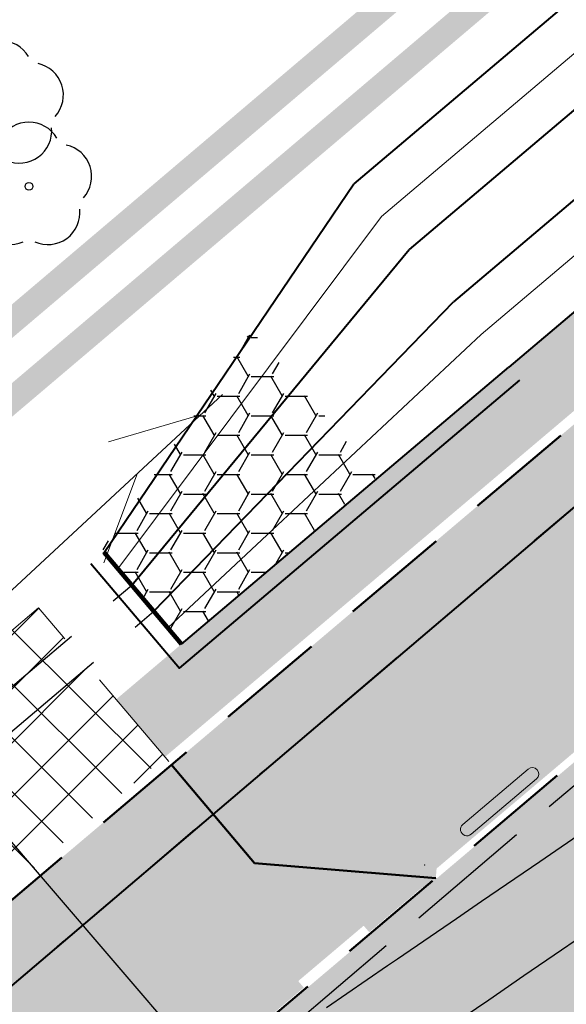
# Model space of a CAD drawing. Header units: metres. Extents: x 7429064 to 7431133, y 5709479 to 5714472.
# Tile 130 of 176: x 7429741.59 to 7429747.97, y 5710065.48 to 5710076.96. Entities that reach past the tile are written whole.
import ezdxf

# ---------------------------------------------------------------- set-up
doc = ezdxf.new("R2010")
doc.units = ezdxf.units.M
for name, pattern in [('1', [0]), ('12', [3, 1, -1, 0, -1]), ('2_KTJZ01', [2, 1.5, -0.5]), ('3_KTJZ01', [2, 1.5, -0.5]), ('8_SUPT_01', [0]), ('DASHED', [19.049999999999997, 12.7, -6.349999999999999]), ('DASHED2', [0.375, 0.25, -0.125]), ('HIDDEN', [0.375, 0.25, -0.125]), ('KRESKOWA', [19.049999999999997, 12.7, -6.35])]:
    doc.linetypes.add(name, pattern=pattern)
for name, color, linetype, lineweight in [('_1_HECZ_BITUM', 7, 'DASHED2', 18), ('_1_KR_POBOCZA', 7, 'DASHED2', 20), ('_D_7_PAS DROGOWY-LINIA ROZGR TEREN INW', 222, 'HIDDEN', 50), ('_D_7_PAS DROGOWY_PODZIAL', 1, 'Continuous', 50), ('_D_7_TEREN NIEZBEDNY DLA OB_BUD', 252, 'HIDDEN', 50), ('_skarpy', 84, 'Continuous', 40), ('_skarpy umocnione', 202, 'Continuous', 25), ('D_1_KOCIE OCZKA', 7, 'Continuous', 50), ('D_1_LINIA_PALISADA_60 CM', 5, 'Continuous', 50), ('Dr-przepust', 32, 'ZYGZAK', 30), ('gaPoziome', 7, 'Continuous', 30), ('GMINA_L_0', 252, '12', 35), ('KRAWĘŻNIK BETONOWY 12_25 WYN 0 CM', 250, 'DASHED', 50), ('KTJZ_L_0', 252, '2_KTJZ01', 30), ('Ogrodzenia proj', 200, 'OGRODZENIE2', 40), ('skarpa', 82, 'ŚLADY', 20), ('SUPT_L_0_a', 252, '8_SUPT_01', 18)]:
    doc.layers.add(name, color=color, linetype=linetype, lineweight=lineweight)
for name, color, linetype in [('_1_Mapa', 7, 'Continuous'), ('_1_X-REFY', 7, 'Continuous'), ('C-TEREN', 7, 'Continuous'), ('D_1_LINIA_OPIS_ZJAZDY', 7, 'Continuous'), ('zzz.gaHSDomyslna', 7, 'Continuous')]:
    doc.layers.add(name, color=color, linetype=linetype)
doc.layers.add('_Brudnopis', color=22, linetype='Continuous', lineweight=50, plot=False)
doc.layers.add('D_2_HECZ_JEZDNIA KR3- NOWA KONSTRUKCJA', color=7, linetype='Continuous', lineweight=13, true_color=0x99e6ff, transparency=0.3)
doc.layers.add('D_2_HECZ_JEZDNIA KR3- NOWA KONSTRUKCJA G4', color=7, linetype='Continuous', lineweight=13, true_color=0xbdbdbd, transparency=0.3)
for name, color, linetype, lineweight, true_color in [('DZIALKA_L_0', 7, '1', 40, 0x008000), ('HECZ DROGI ROWEROWE', 7, 'Continuous', 13, 0xff8a8a), ('OBOP_T_1_a', 7, 'Continuous', 30, 0x008000)]:
    doc.layers.add(name, color=color, linetype=linetype, lineweight=lineweight, true_color=true_color)
doc.linetypes.add('OGRODZENIE2', pattern='A,6.35,-2.54,[132,ltypeshp.shx,S=2.54,R=0,X=-2.54,Y=0],-2.54,25.4', length=36.83)
doc.linetypes.add('ZYGZAK', pattern='A,0.00254,-5.08,[131,ltypeshp.shx,S=5.08,R=0,X=-5.08,Y=0],-10.16,[131,ltypeshp.shx,S=5.08,R=180,X=5.08,Y=0],-5.08', length=20.32254)
doc.linetypes.add('ŚLADY', pattern='A,3.81,[130,ltypeshp.shx,S=6.35,R=0,X=0,Y=0],3.81', length=7.62)

# ---------------------------------------------------------------- blocks, each defined once
blk = doc.blocks.new('4_OBOP02_01')
at = {"linetype": 'Continuous'}
blk.add_circle((0, 0), 0.045, dxfattribs=at)
for centre, radius, start, end in [((0, 0.3750563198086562), 0.3750000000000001, 30.14012428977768, 149.8598757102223), ((-0.3566585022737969, 0.1158924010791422), 0.375, 102.1444654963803, 221.8600234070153), ((0.3566585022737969, 0.1158924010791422), 0.375, 318.1399765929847, 77.85553450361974), ((-0.2204041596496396, -0.3033835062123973), 0.3750000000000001, 174.1481822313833, 293.8542284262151), ((0.2204041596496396, -0.3033835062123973), 0.3750000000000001, 246.145771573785, 5.851817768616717)]:
    blk.add_arc(centre, radius, start, end, dxfattribs=at)
blk = doc.blocks.new('X-ref_MDCP_Szara')
at = {"layer": 'DZIALKA_L_0', "linetype": '1'}
blk.add_line((7429836.45, 5710146.5), (7429660.24, 5709996.55), dxfattribs=at)
at = {"layer": 'GMINA_L_0', "linetype": '12'}
blk.add_line((7429660.24, 5709996.55), (7429836.45, 5710146.5), dxfattribs=at)
at = {"layer": 'KTJZ_L_0', "linetype": '3_KTJZ01'}
blk.add_line((7429734.06, 5710056.12), (7429756.74, 5710075.42), dxfattribs=at)
at = {"layer": 'SUPT_L_0_a', "linetype": '8_SUPT_01'}
for p, q in [((7429740.293156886, 5710069.190157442), (7429743.956294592, 5710072.593306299)), ((7429742.626932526, 5710072.040769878), (7429743.699874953, 5710072.355085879)), ((7429742.574934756, 5710070.627512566), (7429742.967247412, 5710071.674456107))]:
    blk.add_line(p, q, dxfattribs=at)
at = {"layer": 'OBOP_T_1_a'}
for p in [(7429741.37, 5710075.97), (7429741.7, 5710075.02)]:
    blk.add_blockref('4_OBOP02_01', p, dxfattribs=at)
blk = doc.blocks.new('gaHSPos')
at = {"color": 0, "linetype": 'Continuous', "lineweight": 0}
blk.add_point((0, 0), dxfattribs=at)
blk = doc.blocks.new('*U232')
at = {"layer": 'zzz.gaHSDomyslna', "color": 140}
for points in [[(-1.993077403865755, 0.1662602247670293, 0.24, 0.24, 0), (-2.113977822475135, 0.1763455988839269, 0.24, 0.24, 0), (-2.681497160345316, 0.847165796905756, 0.24, 0.24, 0)], [(0, 0, 0.24, 0.24, 0), (-0.996538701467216, 0.08313011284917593, 0.24, 0.24, 0)]]:
    blk.add_lwpolyline(points, format="xyseb", dxfattribs=at)
at = {"color": 140}
for p in [(-3.08279393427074, 1.321507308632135), (0, 0)]:
    blk.add_blockref('gaHSPos', p, dxfattribs=at)
blk = doc.blocks.new('*U248')
at = {"layer": 'zzz.gaHSDomyslna', "color": 140}
for points in [[(5.266582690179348, 4.612754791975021, 0.12, 0.12, 0), (-0.07750528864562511, 0.0916129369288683, 0.12, 0.12, 0)], [(4.658152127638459, 3.783651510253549, 0.12, 0.12, 0), (5.421593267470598, 4.429528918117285, 0.12, 0.12, 0)], [(3.131269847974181, 2.491896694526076, 0.12, 0.12, 0), (3.89471098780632, 3.137774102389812, 0.12, 0.12, 0)], [(1.604387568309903, 1.200141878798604, 0.12, 0.12, 0), (2.367828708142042, 1.84601928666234, 0.12, 0.12, 0)], [(0.07750528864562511, -0.0916129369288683, 0.12, 0.12, 0), (0.8409464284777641, 0.5542644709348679, 0.12, 0.12, 0)]]:
    blk.add_lwpolyline(points, format="xyseb", dxfattribs=at)
at = {"color": 140}
for p in [(5.344087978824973, 4.521141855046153), (0, 0)]:
    blk.add_blockref('gaHSPos', p, dxfattribs=at)
blk = doc.blocks.new('*U217')
at = {"linetype": 'Continuous', "lineweight": 0}
h = blk.add_hatch(color=0, dxfattribs=at)
edge = h.paths.add_edge_path()
edge.add_ellipse((-0.3500000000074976, 0.5999999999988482), major_axis=(0, 0.6000000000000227), ratio=0.3333333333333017, start_angle=339.1790800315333, end_angle=685.935184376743)
edge.add_line((-0.2379739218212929, 1.097042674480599), (-0.2315602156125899, 1.156915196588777))
edge.add_line((-0.2315602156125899, 1.156915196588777), (0.004911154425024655, 0.6839724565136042))
edge.add_arc((-0.01717360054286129, 0.672930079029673), 0.02469150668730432, -6.423306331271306e-12, 26.56505117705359, ccw=False)
edge.add_line((0.007517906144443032, 0.6729300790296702), (0.00751790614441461, 0.4246915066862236))
edge.add_arc((0.03220941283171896, 0.4246915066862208), 0.02469150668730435, 179.9999999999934, 270)
edge.add_line((0.03220941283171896, 0.3999999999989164), (0.07602911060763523, 0.3999999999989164))
edge.add_arc((0.07602911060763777, 0.4246915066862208), 0.02469150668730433, 269.9999999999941, 290.3551038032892)
edge.add_line((0.08461774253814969, 0.4015418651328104), (0.1583063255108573, 0.4288806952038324))
edge.add_ellipse((0.349999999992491, 0.5999999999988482), major_axis=(0, 0.6000000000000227), ratio=0.3333333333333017, start_angle=106.5707346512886, end_angle=378.3143714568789)
edge.add_line((0.2871538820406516, 1.169608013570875), (0.2152697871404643, 1.519009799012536))
edge.add_line((0.2152697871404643, 1.519009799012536), (0.2505309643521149, 1.76523323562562))
edge.add_line((0.2505309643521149, 1.76523323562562), (0.256238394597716, 1.765233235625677))
edge.add_line((0.256238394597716, 1.765233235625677), (0.271304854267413, 1.807733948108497))
edge.add_line((0.271304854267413, 1.807733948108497), (0.271304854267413, 1.863168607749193))
edge.add_line((0.271304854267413, 1.863168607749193), (0.1430894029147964, 1.863168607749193))
edge.add_line((0.1430894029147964, 1.863168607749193), (0.1368954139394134, 1.807733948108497))
edge.add_line((0.1368954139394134, 1.807733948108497), (0.2025543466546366, 1.765233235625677))
edge.add_line((0.2025543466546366, 1.765233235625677), (0.1848099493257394, 1.641330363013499))
edge.add_line((0.1848099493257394, 1.641330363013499), (-0.1796683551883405, 1.6413303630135))
edge.add_line((-0.1796683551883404, 1.6413303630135), (-0.1591600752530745, 1.832776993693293))
edge.add_spline(control_points=[(-0.1591600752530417, 1.832776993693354), (-0.1570904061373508, 1.839129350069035), (-0.1468880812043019, 1.858757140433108), (-0.1198635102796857, 1.861324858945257), (-0.1004585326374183, 1.863168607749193)], knot_values=[0, 0, 0, 0, 0.02025019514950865, 0.07182179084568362, 0.07182179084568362, 0.07182179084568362, 0.07182179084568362], degree=3, periodic=0)
edge.add_line((-0.1004585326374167, 1.863168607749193), (-0.0500000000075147, 1.863168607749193))
edge.add_line((-0.0500000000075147, 1.863168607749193), (-0.0500000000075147, 1.999999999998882))
edge.add_line((-0.0500000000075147, 1.999999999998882), (-0.1309817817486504, 1.999999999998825))
edge.add_spline(control_points=[(-0.13098178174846, 1.999999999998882), (-0.1393453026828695, 1.998699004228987), (-0.1489517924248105, 1.994455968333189), (-0.1568901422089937, 1.989150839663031)], knot_values=[0.06748427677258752, 0.06748427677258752, 0.06748427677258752, 0.06748427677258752, 0.09373586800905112, 0.09373586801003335, 0.09373586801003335, 0.09373586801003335], degree=3, periodic=0)
edge.add_arc((-0.1158451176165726, 1.918452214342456), 0.08174955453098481, 120.1378761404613, 168.8932970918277)
edge.add_line((-0.1960635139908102, 1.934200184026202), (-0.2789103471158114, 1.160817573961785))
h.paths.add_polyline_path([(-0.1948081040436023, 1.499999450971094), (0.1645697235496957, 1.499999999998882), (0.04999999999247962, 0.6999999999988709), (-0.2221906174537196, 1.244381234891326)], flags=16)
edge = h.paths.add_edge_path(flags=16)
edge.add_ellipse((-0.3500000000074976, 0.5999999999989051), major_axis=(0, -0.4499999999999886), ratio=0.3500721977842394, start_angle=159.152613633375, end_angle=502.0815292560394, ccw=False)
edge.add_line((-0.293937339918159, 1.020539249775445), (-0.3245900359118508, 0.7343935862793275))
edge.add_arc((-0.3373168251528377, 0.7357569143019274), 0.0127996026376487, 322.797032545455, 353.88563826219, ccw=False)
edge.add_line((-0.3271219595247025, 0.7280177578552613), (-0.3593446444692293, 0.6855705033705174))
edge.add_arc((-0.3302445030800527, 0.6634799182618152), 0.03653508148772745, 142.7970325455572, 179.9999999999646)
edge.add_line((-0.3667795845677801, 0.6634799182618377), (-0.366779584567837, 0.5711774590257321))
edge.add_arc((-0.3539799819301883, 0.5711774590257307), 0.01279960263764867, 179.9999999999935, 270)
edge.add_line((-0.3539799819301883, 0.558377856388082), (-0.3459871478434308, 0.558377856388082))
edge.add_arc((-0.345987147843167, 0.5711774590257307), 0.01279960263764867, 269.9999999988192, 333.0194612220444)
edge.add_spline(control_points=[(-0.334580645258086, 0.5653704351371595), (-0.3223100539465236, 0.5894730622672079), (-0.3007053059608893, 0.6324936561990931), (-0.2827209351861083, 0.6805993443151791), (-0.2801993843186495, 0.7028830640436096), (-0.2800171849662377, 0.704565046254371)], knot_values=[0.007887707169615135, 0.007887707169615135, 0.007887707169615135, 0.007887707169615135, 0.08943091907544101, 0.1528578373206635, 0.1580227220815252, 0.1580227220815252, 0.1580227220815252, 0.1580227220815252], degree=3, periodic=0)
edge.add_line((-0.2800171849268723, 0.7045650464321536), (-0.2531900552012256, 0.9549987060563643))
edge = h.paths.add_edge_path(flags=16)
edge.add_line((0.195220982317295, 1.379012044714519), (0.2489608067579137, 1.117802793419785))
edge.add_ellipse((0.349999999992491, 0.5999999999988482), major_axis=(0, 0.6000000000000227), ratio=0.3333333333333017, start_angle=390.3443618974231, end_angle=440.4059317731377)
edge.add_line((0.1527973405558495, 0.6999999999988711), (0.09798099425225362, 0.6999999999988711))
edge.add_line((0.09798099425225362, 0.6999999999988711), (0.195220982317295, 1.379012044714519))
edge = h.paths.add_edge_path(flags=16)
edge.add_ellipse((0.349999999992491, 0.5999999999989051), major_axis=(0, -0.4499999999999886), ratio=0.3500721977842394, start_angle=290.13091183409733, end_angle=617.1604115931, ccw=False)
edge.add_line((0.2020913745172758, 0.4451251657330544), (0.3499999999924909, 0.4999999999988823))
edge.add_arc((0.2781116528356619, 0.5949437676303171), 0.1190892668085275, 307.1318264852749, 362.4333669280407)
edge.add_line((0.3970935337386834, 0.5999999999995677), (0.3970935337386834, 0.6753084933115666))
edge.add_arc((0.372402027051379, 0.6753084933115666), 0.02469150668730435, 0, 90)
edge.add_line((0.372402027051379, 0.699999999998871), (0.1964064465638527, 0.6999999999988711))
blk = doc.blocks.new('*U223')
at = {"layer": 'zzz.gaHSDomyslna', "color": 140}
blk.add_lwpolyline([(0, 0, 0.24, 0.24, 0), (45.21084155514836, 38.24873933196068, 0.24, 0.24, 0)], format="xyseb", dxfattribs=at)
at = {"color": 140}
blk.add_blockref('gaHSPos', (0, 0), dxfattribs=at)
blk = doc.blocks.new('spearator')
at = {"layer": 'D_1_KOCIE OCZKA'}
h = blk.add_hatch(color=12, dxfattribs=at)
h.dxf.hatch_style = 1
edge = h.paths.add_edge_path()
edge.add_line((7429810.877451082, 5710121.625320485), (7429811.640892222, 5710122.271197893))
edge.add_arc((7429811.592451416, 5710122.328455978), 0.07499999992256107, 310.2314925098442, 490.2314925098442)
edge.add_line((7429811.54401061, 5710122.385714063), (7429810.78056947, 5710121.739836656))
edge.add_arc((7429810.829010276, 5710121.68257857), 0.07499999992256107, 130.2314925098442, 310.2314925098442)
at = {"layer": 'D_1_KOCIE OCZKA', "lineweight": 18, "flags": 128}
blk.add_lwpolyline([(7429810.877451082, 5710121.625320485), (7429811.640892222, 5710122.271197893, 0.9999999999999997), (7429811.54401061, 5710122.385714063), (7429810.78056947, 5710121.739836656, 1)], format="xyb", close=True, dxfattribs=at)
blk = doc.blocks.new('X-ref_SOR')
at = {"layer": 'D_1_KOCIE OCZKA'}
blk.add_blockref('spearator', (-64.02107349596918, -54.16234840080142), dxfattribs=at)
at = {"layer": 'gaPoziome'}
for name, p in [('*U223', (7429746.315659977, 5710067.103759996)), ('*U232', (7429746.444835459, 5710066.951071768)), ('*U248', (7429740.971571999, 5710062.582618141))]:
    blk.add_blockref(name, p, dxfattribs=at)
at = {"layer": 'gaPoziome', "color": 140, "rotation": 308.4891535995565}
blk.add_blockref('*U217', (7429747.96642327, 5710069.877607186), dxfattribs=at)
blk = doc.blocks.new('x-ref_warstwice')
at = {"layer": 'C-TEREN', "color": 42, "linetype": 'HIDDEN', "lineweight": 25, "ltscale": 10}
for points, elevation in [([(7429745.168798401, 5710065.441811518), (7429745.883101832, 5710065.931164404), (7429745.998042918, 5710066.009907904), (7429746.685109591, 5710066.480601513), (7429746.827287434, 5710066.57800429), (7429746.979461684, 5710066.682255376), (7429747.65653195, 5710067.146100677), (7429748.289125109, 5710067.579475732)], 179.2200000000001), ([(7429746.643920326, 5710065.246466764), (7429747.06365108, 5710065.534014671), (7429747.473164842, 5710065.814563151), (7429747.911471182, 5710066.114836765), (7429748.302409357, 5710066.382659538)], 179.2400000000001)]:
    blk.add_lwpolyline(points, dxfattribs=dict(at, elevation=elevation))

msp = doc.modelspace()

# ---------------------------------------------------------------- hatches: boundary and pattern name
at = {"layer": '_1_HECZ_BITUM', "transparency": 33554687}
h = msp.add_hatch(dxfattribs=at)
h.set_pattern_fill('ANSI37', color=256, scale=0.14)
h.set_pattern_definition([(45, (0, 0), (-0.3143089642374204, 0.3143089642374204), []), (135, (0, 0), (-0.3143089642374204, -0.3143089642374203), [])])
h.paths.add_polyline_path([(7429740.2307717, 5710065.780682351), (7429743.284536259, 5710068.364191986), (7429741.811935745, 5710070.104837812), (7429738.758171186, 5710067.521328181)])
at = {"layer": '_skarpy umocnione'}
h = msp.add_hatch(dxfattribs=at)
h.set_pattern_fill('HONEY', color=256, scale=0.083)
h.set_pattern_definition([(0, (3621.122592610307, 6835.347342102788), (0.3952875, 0.228219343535), [0.263525, -0.52705]), (120, (3621.122592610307, 6835.347342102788), (-0.3952874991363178, 0.2282193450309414), [0.2635249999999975, -0.527049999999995]), (59.99999999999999, (3621.122592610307, 6835.347342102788), (8.636821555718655e-10, 0.4564386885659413), [-0.52705, 0.263525])])
h.paths.add_polyline_path([(7429742.550893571, 5710070.767014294), (7429744.294942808, 5710073.342994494), (7429745.758815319, 5710071.632590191), (7429743.479605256, 5710069.681897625)])
at = {"layer": 'D_2_HECZ_JEZDNIA KR3- NOWA KONSTRUKCJA'}
h = msp.add_hatch(color=256, dxfattribs=at)
h.dxf.hatch_style = 1
edge = h.paths.add_edge_path()
edge.add_arc((7429610.556889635, 5709990.46923513), 29.99999861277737, 310.5590095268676, 314.2935338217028)
edge.add_arc((7429610.556888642, 5709990.46923619), 30.00000006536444, 314.2935337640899, 325.3941215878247)
edge.add_line((7429635.249231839, 5709973.431390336), (7429635.899462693, 5709972.671653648))
edge.add_line((7429635.899462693, 5709972.671653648), (7429667.701526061, 5709999.889876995))
edge.add_line((7429667.701526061, 5709999.889876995), (7429675.245703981, 5710006.346663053))
edge.add_line((7429675.245703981, 5710006.346663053), (7429712.724461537, 5710038.423361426))
edge.add_line((7429712.724461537, 5710038.423361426), (7429823.827837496, 5710132.378343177))
edge.add_line((7429823.827837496, 5710132.378343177), (7429834.315813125, 5710141.376936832))
edge.add_line((7429834.315813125, 5710141.376936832), (7429846.15596758, 5710151.52385914))
edge.add_line((7429846.15596758, 5710151.52385914), (7429850.098715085, 5710146.734336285))
edge.add_line((7429850.098715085, 5710146.734336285), (7429838.187410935, 5710136.849500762))
edge.add_line((7429838.187410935, 5710136.849500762), (7429827.698218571, 5710127.83294208))
edge.add_line((7429827.698218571, 5710127.83294208), (7429716.61281809, 5710033.853790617))
edge.add_line((7429716.61281809, 5710033.853790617), (7429633.474415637, 5709962.698671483))
edge.add_arc((7429636.725569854, 5709958.899988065), 4.999999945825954, 130.5590092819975, 193.2570782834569)
edge.add_line((7429631.858815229, 5709957.753384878), (7429636.051367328, 5709939.958106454))
edge.add_line((7429636.051367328, 5709939.958106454), (7429630.652871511, 5709938.888124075))
edge.add_line((7429630.652871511, 5709938.888124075), (7429629.490782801, 5709943.820607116))
edge.add_arc((7429623.650677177, 5709942.444683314), 6.000000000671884, 13.2570779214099, 130.559009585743)
edge.add_line((7429619.749292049, 5709947.003103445), (7429619.729414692, 5709946.986091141))
edge.add_line((7429619.729414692, 5709946.986091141), (7429617.778722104, 5709949.265301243))
edge.add_line((7429617.778722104, 5709949.265301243), (7429606.382671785, 5709939.511838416))
edge.add_line((7429606.382671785, 5709939.511838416), (7429594.27418418, 5709929.148626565))
edge.add_line((7429594.27418418, 5709929.148626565), (7429594.825160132, 5709928.314105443))
edge.add_line((7429594.825160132, 5709928.314105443), (7429589.707653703, 5709924.935373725))
edge.add_arc((7429606.236932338, 5709899.899740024), 30.00000011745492, 123.4339931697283, 130.5590095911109)
edge.add_line((7429586.73000662, 5709922.691840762), (7429529.229865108, 5709873.479571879))
edge.add_line((7429529.229865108, 5709873.479571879), (7429502.178954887, 5709850.342924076))
edge.add_line((7429502.178954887, 5709850.342924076), (7429339.522881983, 5709712.330120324))
edge.add_arc((7429194.82248072, 5709882.942299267), 223.7112463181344, 294.6653319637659, 310.3021000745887, ccw=False)
edge.add_arc((7429190.303822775, 5709894.737223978), 236.3171344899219, 290.79615437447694, 294.4675271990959, ccw=False)
edge.add_line((7429274.206854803, 5709673.816266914), (7429245.41, 5709663.13))
edge.add_line((7429245.41, 5709663.13), (7429242.105663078, 5709661.907425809))
edge.add_line((7429242.105663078, 5709661.907425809), (7429240.353704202, 5709666.716988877))
edge.add_line((7429240.353704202, 5709666.716988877), (7429244.254478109, 5709668.201402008))
edge.add_line((7429244.254478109, 5709668.201402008), (7429272.082346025, 5709679.427546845))
edge.add_arc((7429195.245944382, 5709882.368837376), 217.0000000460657, 290.7373643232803, 310.3144258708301)
edge.add_line((7429335.640991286, 5709716.905153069), (7429500.355099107, 5709856.664188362))
edge.add_line((7429500.355099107, 5709856.664188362), (7429629.269135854, 5709966.996999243))
edge.add_line((7429629.269135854, 5709966.996999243), (7429630.063814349, 5709967.677135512))
at = {"layer": 'D_2_HECZ_JEZDNIA KR3- NOWA KONSTRUKCJA G4'}
h = msp.add_hatch(color=256, dxfattribs=at)
h.dxf.hatch_style = 1
h.paths.add_polyline_path([(7429743.284536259, 5710068.364191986), (7429790.785701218, 5710108.55056356), (7429790.21732909, 5710109.222391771), (7429747.296810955, 5710072.911284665), (7429742.716164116, 5710069.036020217)])
at = {"layer": 'HECZ DROGI ROWEROWE'}
h = msp.add_hatch(color=256, dxfattribs=at)
h.dxf.hatch_style = 1
edge = h.paths.add_edge_path()
edge.add_arc((7429796.819700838, 5710136.432689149), 20.40416797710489, 308.0321727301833, 334.2528184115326)
edge.add_arc((7429835.930497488, 5710116.89688608), 23.31795413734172, 143.789652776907, 152.7623535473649, ccw=False)
edge.add_arc((7429839.324960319, 5710112.767127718), 28.52732187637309, 132.1511209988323, 141.1238217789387, ccw=False)
edge.add_line((7429820.180606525, 5710133.916638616), (7429834.124191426, 5710145.713024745))
edge.add_arc((7429837.353578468, 5710141.895819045), 5.000000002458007, 102.01539828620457, 130.2314924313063, ccw=False)
edge.add_line((7429836.312705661, 5710146.786277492), (7429842.062606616, 5710148.010071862))
edge.add_line((7429842.062606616, 5710148.010071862), (7429845.234178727, 5710150.729899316))
edge.add_line((7429845.234178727, 5710150.729899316), (7429843.044890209, 5710150.26393669))
edge.add_arc((7429842.628541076, 5710152.220120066), 2.000000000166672, 169.0595867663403, 282.01539860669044, ccw=False)
edge.add_line((7429840.664890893, 5710152.599696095), (7429846.907573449, 5710184.89479323))
edge.add_arc((7429848.380311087, 5710184.610111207), 1.500000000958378, 109.3988305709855, 169.0595867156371, ccw=False)
edge.add_line((7429847.882098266, 5710186.024955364), (7429848.854093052, 5710186.367226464))
edge.add_line((7429848.854093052, 5710186.367226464), (7429847.264566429, 5710191.423890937))
edge.add_line((7429847.264566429, 5710191.423890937), (7429846.902664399, 5710192.478548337))
edge.add_line((7429846.902664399, 5710192.478548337), (7429845.675039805, 5710198.448585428))
edge.add_arc((7429825.957873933, 5710195.082454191), 20.00243658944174, -10.939142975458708, 9.688181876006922, ccw=False)
edge.add_line((7429845.596852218, 5710191.286666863), (7429839.402578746, 5710159.242003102))
edge.add_arc((7429819.766076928, 5710163.037763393), 19.9999999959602, 310.2314924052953, 349.0595867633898, ccw=False)
edge.add_line((7429832.683625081, 5710147.768940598), (7429817.639926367, 5710135.041849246))
edge.add_arc((7429832.495106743, 5710117.482703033), 22.99999999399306, 130.2314924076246, 151.7603968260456)
edge.add_arc((7429794.613112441, 5710137.828575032), 20.00000000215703, 310.2314924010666, 331.76039682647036, ccw=False)
edge.add_line((7429807.530660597, 5710122.559752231), (7429710.78028326, 5710040.708146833))
edge.add_line((7429710.78028326, 5710040.708146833), (7429674.341489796, 5710009.521515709))
edge.add_arc((7429663.287565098, 5710022.437039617), 17.00000026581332, 303.4339933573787, 310.5590095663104, ccw=False)
edge.add_line((7429672.654156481, 5710008.250180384), (7429665.174772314, 5710003.312065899))
edge.add_arc((7429654.155253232, 5710020.002488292), 20.00000001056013, 287.25233121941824, 303.4339932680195, ccw=False)
edge.add_line((7429660.086861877, 5710000.902330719), (7429655.395687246, 5709999.445472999))
edge.add_arc((7429662.068746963, 5709977.95779574), 22.49999999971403, 107.2523312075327, 130.5590096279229)
edge.add_line((7429647.43855272, 5709995.051871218), (7429638.423894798, 5709987.336555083))
edge.add_arc((7429653.054089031, 5709970.2424796), 22.49999999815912, 130.5590096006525, 144.5952530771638)
edge.add_line((7429634.714793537, 5709983.277825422), (7429621.961912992, 5709965.306093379))
edge.add_arc((7429606.363956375, 5709977.008817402), 19.50000000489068, 310.55900961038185, 323.12009690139, ccw=False)
edge.add_line((7429619.04345805, 5709962.19395198), (7429498.409271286, 5709858.947561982))
edge.add_line((7429498.409271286, 5709858.947561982), (7429409.746698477, 5709783.717845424))
edge.add_line((7429409.746698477, 5709783.717845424), (7429333.700045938, 5709719.192669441))
edge.add_arc((7429195.245944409, 5709882.368837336), 213.9999999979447, 294.99293756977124, 310.31442587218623, ccw=False)
edge.add_line((7429285.662344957, 5709688.407824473), (7429286.787363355, 5709685.755030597))
edge.add_arc((7429195.2162162, 5709882.430203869), 216.9479171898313, 294.9664921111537, 310.3105313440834)
edge.add_line((7429335.566321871, 5709716.99669272), (7429500.277265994, 5709856.755523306))
edge.add_line((7429500.277265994, 5709856.755523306), (7429621.379875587, 5709960.402819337))
edge.add_line((7429621.379875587, 5709960.402819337), (7429627.625099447, 5709965.747878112))
edge.add_line((7429627.625099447, 5709965.747878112), (7429629.90357192, 5709967.697939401))
edge.add_line((7429629.90357192, 5709967.697939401), (7429629.179066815, 5709968.528973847))
edge.add_arc((7429630.686600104, 5709969.843258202), 1.99999999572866, 144.5952529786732, 221.0822816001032, ccw=False)
edge.add_line((7429629.05644051, 5709971.001955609), (7429636.752493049, 5709981.82945368))
edge.add_arc((7429653.054089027, 5709970.242479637), 19.99999997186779, 130.5590096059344, 144.5952530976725, ccw=False)
edge.add_line((7429640.049471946, 5709985.437213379), (7429649.631219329, 5709993.620104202))
edge.add_arc((7429662.068746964, 5709977.957795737), 20.00000000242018, 107.2523312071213, 128.4532876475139, ccw=False)
edge.add_line((7429656.137138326, 5709997.057953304), (7429665.185157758, 5709999.867841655))
edge.add_line((7429665.185157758, 5709999.867841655), (7429673.721413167, 5710005.503734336))
edge.add_arc((7429657.258251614, 5710030.439225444), 29.88000008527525, 303.4339932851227, 310.5590095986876)
edge.add_line((7429676.687149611, 5710007.738293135), (7429712.639886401, 5710038.508993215))
edge.add_line((7429712.639886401, 5710038.508993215), (7429809.390816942, 5710120.361066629))
edge.add_line((7429809.390816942, 5710120.361066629), (7429809.390787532, 5710120.361041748))

# ---------------------------------------------------------------- linework, layer by layer
at = {"layer": '_1_KR_POBOCZA', "color": 5, "ltscale": 5, "flags": 128}
msp.add_lwpolyline([(7429740.308276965, 5710065.689069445), (7429738.758171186, 5710067.521328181), (7429741.811935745, 5710070.104837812), (7429743.362041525, 5710068.272579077)], dxfattribs=at)
at = {"layer": '_Brudnopis', "flags": 128}
msp.add_lwpolyline([(7429746.444835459, 5710066.951071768), (7429744.330857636, 5710067.127417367), (7429743.362041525, 5710068.272579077)], dxfattribs=at)
at = {"layer": '_D_7_PAS DROGOWY-LINIA ROZGR TEREN INW', "ltscale": 10, "const_width": 0.3, "flags": 128}
msp.add_lwpolyline([(7429287.498083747, 5709689.141206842), (7429307.710328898, 5709696.947915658), (7429435.697998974, 5709805.840409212), (7429660.078000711, 5709996.740410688), (7429836.287980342, 5710146.690393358)], dxfattribs=at)
at = {"layer": '_D_7_PAS DROGOWY_PODZIAL', "ltscale": 0.2, "const_width": 0.3, "flags": 128}
msp.add_lwpolyline([(7429838.787736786, 5710158.69944681), (7429835.060550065, 5710151.866820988), (7429707.928821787, 5710044.059165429), (7429670.33646098, 5710012.082675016), (7429661.685038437, 5710006.163007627), (7429648.718433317, 5710002.136191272), (7429632.935415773, 5709988.628083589), (7429615.788923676, 5709965.39743204), (7429495.458099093, 5709862.41067864), (7429330.756278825, 5709722.662069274), (7429319.401743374, 5709713.683805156), (7429307.84155068, 5709705.757592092), (7429296.805838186, 5709699.188897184), (7429282.8456928, 5709692.117459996), (7429269.348606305, 5709686.304179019), (7429250.20040062, 5709678.579529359), (7429239.823858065, 5709670.459676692)], dxfattribs=at)
at = {"layer": '_D_7_TEREN NIEZBEDNY DLA OB_BUD', "ltscale": 10, "const_width": 0.3, "flags": 128}
msp.add_lwpolyline([(7429838.642351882, 5710133.498037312), (7429838.163073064, 5710130.983410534), (7429669.785270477, 5709988.069796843), (7429674.220854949, 5709982.832848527), (7429665.131800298, 5709974.906125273), (7429667.704814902, 5709971.870777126), (7429662.832482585, 5709967.707329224), (7429665.636921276, 5709964.49370197), (7429637.108761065, 5709939.516176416), (7429616.43791595, 5709933.990754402), (7429410.711229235, 5709758.424593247), (7429398.459990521, 5709756.96470503), (7429363.724530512, 5709727.377020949), (7429364.496967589, 5709726.485040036), (7429330.156663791, 5709696.304430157), (7429317.553253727, 5709687.47546742), (7429303.139099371, 5709679.240254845), (7429296.402039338, 5709677.454326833), (7429295.853558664, 5709678.754848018), (7429285.213308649, 5709675.171013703), (7429285.467953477, 5709665.629088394), (7429278.468709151, 5709665.469623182), (7429278.346584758, 5709670.061176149), (7429254.481179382, 5709660.886617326), (7429229.936526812, 5709651.367794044), (7429224.487494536, 5709665.833466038), (7429244.657148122, 5709675.130668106), (7429249.846855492, 5709679.191718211), (7429269.079177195, 5709686.950301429), (7429282.548797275, 5709692.751752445), (7429296.468274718, 5709699.802589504), (7429307.464225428, 5709706.347617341), (7429318.986254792, 5709714.247663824), (7429330.312616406, 5709723.203650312), (7429495.004072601, 5709862.943465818), (7429615.273122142, 5709965.877348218), (7429632.419614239, 5709989.107999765), (7429648.372953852, 5710002.76187988), (7429661.376752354, 5710006.800246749), (7429669.910876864, 5710012.639653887), (7429707.475683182, 5710044.592706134), (7429834.50843472, 5710152.316429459), (7429838.121089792, 5710158.939097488), (7429844.754843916, 5710193.280299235), (7429843.741113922, 5710206.480357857), (7429852.313614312, 5710203.59832983), (7429849.367696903, 5710188.375013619), (7429850.22684329, 5710185.684410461), (7429848.746129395, 5710185.163002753), (7429846.827250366, 5710175.247007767), (7429842.580241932, 5710153.28258802), (7429856.534014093, 5710164.104263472), (7429864.198789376, 5710154.590130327)], close=True, dxfattribs=at)
at = {"layer": '_skarpy', "flags": 128}
for points in [[(7429787.645431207, 5710110.714149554), (7429745.488354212, 5710075.048919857)], [(7429788.291308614, 5710109.950708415), (7429746.13423162, 5710074.285478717)], [(7429788.808010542, 5710109.339955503), (7429746.650933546, 5710073.674725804)], [(7429789.45388795, 5710108.576514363), (7429747.296810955, 5710072.911284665)], [(7429742.575376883, 5710070.750715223), (7429745.488354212, 5710075.048919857)], [(7429742.898315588, 5710070.368994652), (7429746.13423162, 5710074.285478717)], [(7429743.156666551, 5710070.063618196), (7429746.650933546, 5710073.674725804)], [(7429743.479605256, 5710069.681897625), (7429747.296810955, 5710072.911284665)]]:
    msp.add_lwpolyline(points, dxfattribs=at)
at = {"layer": 'D_1_LINIA_OPIS_ZJAZDY', "color": 7, "linetype": 'Continuous', "lineweight": -3}
msp.add_lwpolyline([(7429728.426768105, 5710082.632173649), (7429745.742095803, 5710062.415917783)], dxfattribs=at)
at = {"layer": 'D_1_LINIA_PALISADA_60 CM', "lineweight": 100, "flags": 128}
msp.add_lwpolyline([(7429742.575376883, 5710070.750715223), (7429743.479605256, 5710069.681897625)], dxfattribs=at)
at = {"layer": 'Dr-przepust', "color": 26, "linetype": 'KRESKOWA', "ltscale": 0.1}
for points in [[(7429738.317668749, 5710066.493730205), (7429742.898315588, 5710070.368994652)], [(7429738.576019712, 5710066.188353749), (7429743.156666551, 5710070.063618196)]]:
    msp.add_lwpolyline(points, dxfattribs=at)
at = {"layer": 'KRAWĘŻNIK BETONOWY 12_25 WYN 0 CM', "ltscale": 0.1, "flags": 128}
for points in [[(7429837.411300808, 5710147.020099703), (7429836.312705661, 5710146.786277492, 0.1237417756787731), (7429834.124191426, 5710145.713024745), (7429820.180606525, 5710133.916638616, 0.1019160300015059), (7429815.198135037, 5710127.569099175, -0.1019160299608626), (7429809.46829282, 5710120.269428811), (7429736.706142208, 5710058.712058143)], [(7429807.530660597, 5710122.559752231), (7429790.863206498, 5710108.458950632), (7429710.78028326, 5710040.708146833), (7429674.341489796, 5710009.521515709, -0.03109876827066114), (7429672.654156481, 5710008.250180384), (7429665.174772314, 5710003.312065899, -0.07072338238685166), (7429660.086861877, 5710000.902330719), (7429655.395687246, 5709999.445472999, 0.1020465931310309), (7429647.43855272, 5709995.051871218), (7429638.423894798, 5709987.336555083, 0.06132135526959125), (7429634.714793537, 5709983.277825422), (7429622.219286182, 5709965.698023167)]]:
    msp.add_lwpolyline(points, format="xyb", dxfattribs=at)
at = {"layer": 'Ogrodzenia proj', "ltscale": 0.05, "flags": 128}
msp.add_lwpolyline([(7429742.422688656, 5710070.621539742), (7429743.456092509, 5710069.400033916), (7429747.425986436, 5710072.758596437)], dxfattribs=at)
at = {"layer": 'skarpa', "ltscale": 0.04}
for points in [[(7429787.96836991, 5710110.332428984), (7429745.811292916, 5710074.667199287)], [(7429789.130949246, 5710108.958234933), (7429746.973872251, 5710073.293005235)], [(7429745.811292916, 5710074.667199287), (7429742.736846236, 5710070.559854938)], [(7429746.973872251, 5710073.293005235), (7429743.318135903, 5710069.872757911)]]:
    msp.add_lwpolyline(points, dxfattribs=at)

# ---------------------------------------------------------------- block references
at = {"layer": '_1_Mapa'}
msp.add_blockref('X-ref_MDCP_Szara', (0, 0), dxfattribs=at)
at = {"layer": '_1_X-REFY'}
for name in ['X-ref_SOR', 'x-ref_warstwice']:
    msp.add_blockref(name, (0, 0), dxfattribs=at)

doc.saveas('drawing.dxf')
